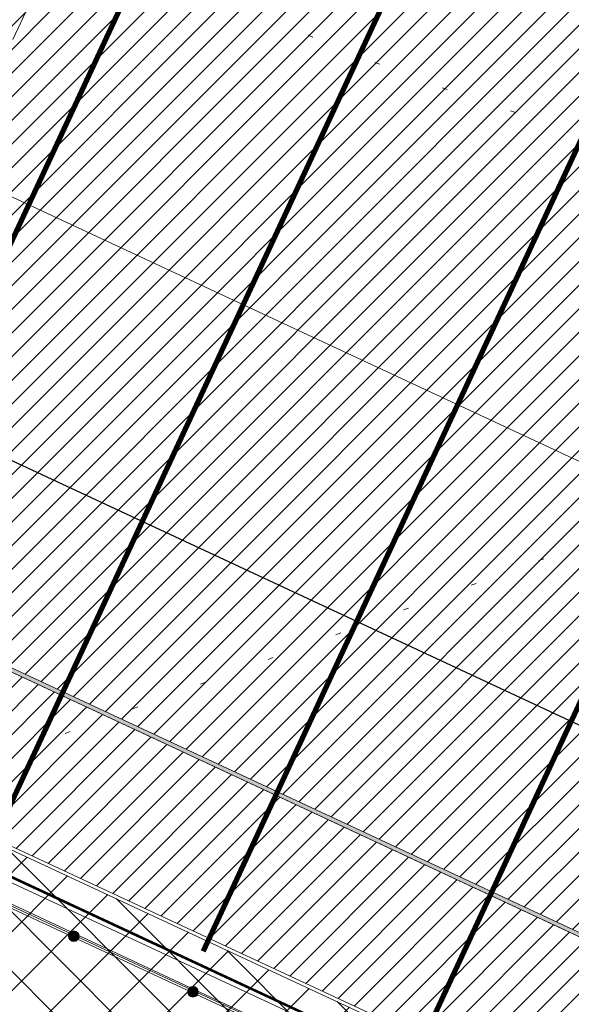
# Model space of a CAD drawing. Header units: millimetres. Extents: x 1962 to 3194, y -795 to -219.
# Tile 40 of 256: x 2187 to 2198, y -620 to -601. Entities that reach past the tile are written whole.
import ezdxf

# ---------------------------------------------------------------- set-up
doc = ezdxf.new("R2010")
doc.units = ezdxf.units.MM
for name, pattern in [('CENTER2', [28.575000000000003, 19.05, -3.175, 3.175, -3.175]), ('DOT', [6.35, 0, -6.35]), ('HIDDEN', [9.524999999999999, 6.35, -3.175]), ('L_0_45', [0.5, 0.25, -0.25])]:
    doc.linetypes.add(name, pattern=pattern)
doc.layers.get('0').update_dxf_attribs({"lineweight": 5})
doc.layers.get('Defpoints').update_dxf_attribs({"lineweight": 9})
for name, color, linetype, lineweight in [('A_boisko kolory', 78, 'Continuous', 9), ('A_boisko linie gry', 56, 'Continuous', 9), ('A_boisko spadki', 64, 'Continuous', 9), ('A_chodnik', 132, 'Continuous', 9), ('A_hatch nawierzchnia', 253, 'Continuous', 9), ('A_kamery', 23, 'Continuous', 9), ('A_linie przekrojowe', 114, 'Continuous', 9), ('A_mapa projektowa', 253, 'Continuous', 9), ('A_ogrodzenie 1_2m', 34, 'Continuous', 9), ('A_wymiary pzt', 116, 'Continuous', 9), ('IE_nn', 1, 'Continuous', 9), ('S-drenaż', 70, 'Continuous', 9), ('S-woda', 160, 'Continuous', 5), ('Z_UWAGI INSTALACJE WODNE', 4, 'Continuous', 9)]:
    doc.layers.add(name, color=color, linetype=linetype, lineweight=lineweight)
doc.styles.add('wymiary pzt', font='txt')
doc.dimstyles.new('wymiary pzt', dxfattribs={"dimtxt": 1.5, "dimasz": 0.5, "dimexe": 0.5, "dimexo": 0.1, "dimgap": 0.05, "dimtad": 1, "dimdec": 1, "dimrnd": 0.1, "dimzin": 0, "dimtxsty": 'wymiary pzt', "dimblk": 'OBLIQUE', "dimcen": 1, "dimadec": 1, "dimazin": 0, "dimtfac": 1, "dimtmove": 0, "dimatfit": 3, "dimfxl": 0, "dimarcsym": 0})
picture_1 = doc.add_image_def('image1.tif', size_in_pixel=(3404, 2413))
pattern_1 = [(45, (-0.8445466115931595, -1.812937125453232), (-0.2245064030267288, 0.2245064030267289), [])]

# ---------------------------------------------------------------- blocks, each defined once
blk = doc.blocks.new('zw$83E')
at = {"layer": 'Z_UWAGI INSTALACJE WODNE', "linetype": 'DOT', "ltscale": 0.2}
blk.add_line((0, -1.13686837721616e-13), (-40.97237903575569, 19.08675342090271), dxfattribs=at)
blk.add_arc((0, 0), 45.2, 65.02180580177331, 155.0218058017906, dxfattribs=at)
blk = doc.blocks.new('zw$B4C7')
at = {"layer": 'Z_UWAGI INSTALACJE WODNE'}
blk.add_lwpolyline([(-87.99083458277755, 37.75771384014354), (-0.2401453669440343, -3.120453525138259), (-26.53088138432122, -59.55718624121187), (-114.281570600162, -18.67901887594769)], dxfattribs=at)
at = {"layer": 'Z_UWAGI INSTALACJE WODNE', "linetype": 'L_0_45', "ltscale": 2}
blk.add_lwpolyline([(-0.3730195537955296, -3.168873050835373, 0.05000000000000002, 0.05000000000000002, 0), (-26.57930091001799, -59.42431205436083, 0.05, 0.05, 0), (-114.2393432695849, -18.5883720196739, 0, 0, 0)], format="xyseb", dxfattribs=at)
at = {"layer": 'Z_UWAGI INSTALACJE WODNE'}
for p, rotation in [((-60.41598636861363, 24.80180693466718), 134.9999999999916), ((-59.00519218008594, -44.31889211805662), 315)]:
    blk.add_blockref('zw$83E', p, dxfattribs=dict(at, rotation=rotation))
at = {"layer": 'Z_UWAGI INSTALACJE WODNE', "xscale": -1}
for p, rotation in [((-114.2393432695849, -18.5883720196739), 310.0436116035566), ((-32.7989108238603, 11.93654688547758), 175.0436116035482), ((-86.62226772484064, -31.45363206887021), 355.0436116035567)]:
    blk.add_blockref('zw$83E', p, dxfattribs=dict(at, rotation=rotation))
blk = doc.blocks.new('zw$9027')
at = {"layer": 'A_kamery', "linetype": 'HIDDEN', "ltscale": 0.2}
blk.add_arc((0, 0), 28.9231690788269, 325.5860297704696, 85.5860268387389, dxfattribs=at)
blk = doc.blocks.new('zw$B760')
at = {"layer": 'A_ogrodzenie 1_2m'}
h = blk.add_hatch(color=256, dxfattribs=at)
h.dxf.hatch_style = 1
edge = h.paths.add_edge_path()
edge.add_ellipse((0, 0), major_axis=(0.1000000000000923, 0), ratio=1, start_angle=0, end_angle=360)
blk.add_circle((0, 0), 0.1000000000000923, dxfattribs=at)
blk = doc.blocks.new('zw$7FD1')
at = {"layer": 'A_ogrodzenie 1_2m'}
for p, q in [((-112.9172064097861, -4.300290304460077), (-32.93570129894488, -41.55922674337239)), ((-112.8773441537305, -4.285764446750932), (-32.88149349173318, -41.55138368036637)), ((-112.9703560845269, -4.319658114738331), (-32.95259223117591, -41.59548548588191))]:
    blk.add_line(p, q, dxfattribs=at)
for p in [(-75.59727646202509, -21.70763440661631), (-73.33110505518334, -22.76331767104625)]:
    blk.add_blockref('zw$B760', p, dxfattribs=at)
blk = doc.blocks.new('zw$62AA')
at = {"layer": 'A_boisko linie gry'}
for points in [[(-1.059999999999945, 62.05999999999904), (100.4600000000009, 62.05999999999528), (100.4600000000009, 0.9400000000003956), (-1.0600000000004, 0.9399999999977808)], [(-0.9999999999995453, 61.99999999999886), (100.4000000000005, 61.99999999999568), (100.4000000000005, 1.000000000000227), (-1.000000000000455, 0.9999999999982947)]]:
    blk.add_lwpolyline(points, close=True, dxfattribs=at)
for points in [[(18.6299999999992, 4.000000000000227), (49.70000000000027, 4.000000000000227)], [(26.974999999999, 4.075000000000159), (49.66250000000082, 4.075000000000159)]]:
    blk.add_lwpolyline(points, dxfattribs=at)
blk = doc.blocks.new('zw$928B')
at = {"layer": 'Defpoints'}
blk.add_line((-116.4380527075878, 54.24201506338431), (-4.532342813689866, 2.111366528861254), dxfattribs=at)
blk = doc.blocks.new('_Oblique')
at = {"color": 0, "linetype": 'ByBlock', "lineweight": -2}
blk.add_line((-0.5, -0.5), (0.5, 0.5), dxfattribs=at)
blk = doc.blocks.new('*D72')
at = {"layer": 'A_wymiary pzt', "color": 0, "lineweight": -2}
for p, q in [((2155.315282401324, -593.8414743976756), (2154.893009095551, -594.7479429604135)), ((2155.104145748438, -594.2947086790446), (2247.020058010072, -637.113221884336)), ((2247.231194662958, -636.659987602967), (2246.808921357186, -637.566456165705))]:
    blk.add_line(p, q, dxfattribs=at)
at = {"layer": 'Defpoints', "color": 0}
for p in [(2178.900456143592, -543.2126085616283), (2270.816368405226, -586.0311217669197), (2247.020058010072, -637.113221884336)]:
    blk.add_point(p, dxfattribs=at)
at = {"layer": 'A_wymiary pzt', "color": 0, "lineweight": -2, "xscale": 0.5, "yscale": 0.5, "zscale": 0.5}
for p, rotation in [((2155.104145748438, -594.2947086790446), 155.0218058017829), ((2247.020058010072, -637.113221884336), 335.0218058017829)]:
    blk.add_blockref('_Oblique', p, dxfattribs=dict(at, rotation=rotation))
at = {"layer": 'A_wymiary pzt', "color": 0, "insert": (2201.474849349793, -614.8179452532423), "char_height": 1.5, "attachment_point": 5, "rotation": 335.0218058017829, "style": 'wymiary pzt'}
blk.add_mtext('101,4', dxfattribs=at)
blk = doc.blocks.new('*D78')
at = {"layer": 'A_wymiary pzt', "color": 0, "lineweight": -2}
for p, q in [((2193.203656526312, -555.3915854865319), (2194.11012508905, -555.8138587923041)), ((2193.656890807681, -555.602722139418), (2170.431858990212, -605.4584930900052)), ((2169.978624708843, -605.247356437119), (2170.885093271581, -605.6696297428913))]:
    blk.add_line(p, q, dxfattribs=at)
at = {"layer": 'Defpoints', "color": 0}
for p in [(2181.321432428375, -549.8563179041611), (2158.096400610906, -599.7120888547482), (2170.431858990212, -605.4584930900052)]:
    blk.add_point(p, dxfattribs=at)
at = {"layer": 'A_wymiary pzt', "color": 0, "lineweight": -2, "xscale": 0.5, "yscale": 0.5, "zscale": 0.5}
for p, rotation in [((2193.656890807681, -555.602722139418), 65.0218058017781), ((2170.431858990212, -605.4584930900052), 245.0218058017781)]:
    blk.add_blockref('_Oblique', p, dxfattribs=dict(at, rotation=rotation))
at = {"layer": 'A_wymiary pzt', "color": 0, "insert": (2181.158354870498, -580.1178601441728), "char_height": 1.5, "attachment_point": 5, "rotation": 65.02180580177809, "style": 'wymiary pzt'}
blk.add_mtext('55,0', dxfattribs=at)
blk = doc.blocks.new('*D79')
at = {"layer": 'A_wymiary pzt', "color": 0, "lineweight": -2}
for p, q in [((2190.758220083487, -550.9428459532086), (2191.664688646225, -551.3651192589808)), ((2165.452782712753, -606.4485649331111), (2191.211454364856, -551.1539826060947)), ((2164.999548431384, -606.237428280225), (2165.906016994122, -606.6597015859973))]:
    blk.add_line(p, q, dxfattribs=at)
at = {"layer": 'Defpoints', "color": 0}
for p in [(2178.055909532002, -545.0255456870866), (2191.211454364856, -551.1539826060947), (2152.297237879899, -600.320128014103)]:
    blk.add_point(p, dxfattribs=at)
at = {"layer": 'A_wymiary pzt', "color": 0, "lineweight": -2, "xscale": 0.5, "yscale": 0.5, "zscale": 0.5}
for p, rotation in [((2191.211454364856, -551.1539826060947), 65.02180580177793), ((2165.452782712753, -606.4485649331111), 245.021805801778)]:
    blk.add_blockref('_Oblique', p, dxfattribs=dict(at, rotation=rotation))
at = {"layer": 'A_wymiary pzt', "color": 0, "insert": (2177.446098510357, -578.3885262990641), "char_height": 1.5, "attachment_point": 5, "rotation": 65.02180580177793, "style": 'wymiary pzt'}
blk.add_mtext('61,0', dxfattribs=at)
blk = doc.blocks.new('*D99')
at = {"layer": 'A_wymiary pzt', "color": 0, "lineweight": -2}
for p, q in [((2148.811065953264, -603.3979545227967), (2149.233339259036, -602.4914859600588)), ((2149.02220260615, -602.9447202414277), (2249.672495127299, -649.8320955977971)), ((2249.461358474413, -650.285329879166), (2249.883631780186, -649.3788613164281))]:
    blk.add_line(p, q, dxfattribs=at)
at = {"layer": 'Defpoints', "color": 0}
for p in [(2145.915145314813, -609.6144521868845), (2249.672495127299, -649.8320955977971), (2246.565437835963, -656.5018275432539)]:
    blk.add_point(p, dxfattribs=at)
at = {"layer": 'A_wymiary pzt', "color": 0, "lineweight": -2, "xscale": 0.5, "yscale": 0.5, "zscale": 0.5}
for p, rotation in [((2149.02220260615, -602.9447202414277), 155.0218058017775), ((2249.672495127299, -649.8320955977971), 335.0218058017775)]:
    blk.add_blockref('_Oblique', p, dxfattribs=dict(at, rotation=rotation))
at = {"layer": 'A_wymiary pzt', "color": 0, "insert": (2204.043897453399, -627.4979726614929), "char_height": 1.5, "attachment_point": 5, "rotation": 335.0218058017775, "style": 'wymiary pzt'}
blk.add_mtext('111,0', dxfattribs=at)
blk = doc.blocks.new('zw$C14F')
at = {"layer": 'S-drenaż', "const_width": 0.1}
for points in [[(-112.1251291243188, -24.00434186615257), (-86.13634607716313, 31.78420667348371)], [(-108.0460205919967, -25.90457174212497), (-82.05723754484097, 29.88397679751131)], [(-103.9669120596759, -27.80480161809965), (-77.97812901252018, 27.98374692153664)], [(-99.88780352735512, -29.70503149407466), (-73.8990204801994, 26.08351704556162)]]:
    blk.add_lwpolyline(points, dxfattribs=at)
blk = doc.blocks.new('*D147')
at = {"layer": 'A_wymiary pzt', "color": 0, "lineweight": -2}
for p, q in [((2148.660817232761, -617.613667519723), (2148.238543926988, -618.5201360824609)), ((2148.449680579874, -618.066901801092), (2243.652809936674, -662.416746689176)), ((2243.86394658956, -661.963512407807), (2243.441673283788, -662.8699809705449))]:
    blk.add_line(p, q, dxfattribs=at)
at = {"layer": 'Defpoints', "color": 0}
for p in [(2151.055788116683, -612.4725283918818), (2246.258917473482, -656.8223732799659), (2243.652809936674, -662.416746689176)]:
    blk.add_point(p, dxfattribs=at)
at = {"layer": 'A_wymiary pzt', "color": 0, "lineweight": -2, "xscale": 0.5, "yscale": 0.5, "zscale": 0.5}
for p, rotation in [((2148.449680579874, -618.066901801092), 155.0218058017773), ((2243.652809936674, -662.416746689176), 335.0218058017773)]:
    blk.add_blockref('_Oblique', p, dxfattribs=dict(at, rotation=rotation))
at = {"layer": 'A_wymiary pzt', "color": 0, "insert": (2196.463992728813, -639.3558042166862), "char_height": 1.5, "attachment_point": 5, "rotation": 335.0218058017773, "style": 'wymiary pzt'}
blk.add_mtext('105,0', dxfattribs=at)
blk = doc.blocks.new('zw$253A')
at = {"layer": 'IE_nn', "color": 4, "linetype": 'HIDDEN', "ltscale": 0.11}
blk.add_line((4.494848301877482, -81.14628908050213), (32.66047779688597, -20.68483594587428), dxfattribs=at)
blk = doc.blocks.new('zw$2E05')
at = {"layer": 'S-woda', "linetype": 'CENTER2', "ltscale": 0.1}
blk.add_arc((2.628339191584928, -30.87223977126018), 75, 47.103856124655, 200.6716634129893, dxfattribs=at)

msp = doc.modelspace()

# ---------------------------------------------------------------- hatches: boundary and pattern name
at = {"layer": 'A_boisko kolory'}
h = msp.add_hatch(dxfattribs=at)
h.set_pattern_fill('LINE', color=233, scale=0.1, angle=45)
h.set_pattern_definition(pattern_1)
h.paths.add_polyline_path([(2152.297237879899, -600.3201280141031), (2244.213150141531, -643.1386412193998), (2269.971821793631, -587.8440588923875), (2178.055909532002, -545.0255456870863)])
h.paths.add_polyline_path([(2158.096400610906, -599.7120888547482), (2162.56075828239, -601.7917848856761), (2162.476303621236, -601.9730785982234), (2162.544288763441, -602.0047490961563), (2162.628743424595, -601.8234553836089), (2171.290050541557, -605.8582768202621), (2171.205595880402, -606.0395705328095), (2171.273581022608, -606.0712410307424), (2171.358035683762, -605.8899473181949), (2227.685992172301, -632.1300105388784), (2227.601537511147, -632.3113042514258), (2227.669522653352, -632.3429747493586), (2227.753977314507, -632.1616810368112), (2236.415284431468, -636.1965024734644), (2236.330829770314, -636.3777961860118), (2236.398814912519, -636.4094666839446), (2236.483269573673, -636.2281729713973), (2240.947627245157, -638.3078690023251), (2247.543536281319, -624.1488300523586), (2247.724829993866, -624.2332847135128), (2247.756500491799, -624.1652995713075), (2247.575206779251, -624.0808449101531), (2249.654902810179, -619.6164872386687), (2249.836196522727, -619.700941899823), (2249.86786702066, -619.6329567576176), (2249.686573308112, -619.5485020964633), (2251.755712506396, -615.1068061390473), (2251.937006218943, -615.1912608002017), (2251.968676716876, -615.1232756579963), (2251.787383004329, -615.0388209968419), (2253.332903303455, -611.721146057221), (2253.514197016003, -611.8056007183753), (2253.545867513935, -611.7376155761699), (2253.364573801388, -611.6531609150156), (2255.433712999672, -607.2114649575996), (2255.615006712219, -607.2959196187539), (2255.646677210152, -607.2279344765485), (2255.465383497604, -607.1434798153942), (2257.545079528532, -602.6791221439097), (2257.72637324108, -602.7635768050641), (2257.758043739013, -602.6955916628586), (2257.576750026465, -602.6111370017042), (2264.172659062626, -588.4520980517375), (2259.708301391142, -586.3724020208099), (2259.792756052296, -586.1911083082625), (2259.724770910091, -586.1594378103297), (2259.640316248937, -586.3407315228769), (2250.979009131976, -582.3059100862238), (2251.06346379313, -582.1246163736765), (2250.995478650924, -582.0929458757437), (2250.91102398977, -582.2742395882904), (2194.583067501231, -556.0341763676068), (2194.667522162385, -555.8528826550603), (2194.59953702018, -555.8212121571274), (2194.515082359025, -556.0025058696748), (2185.853775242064, -551.9676844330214), (2185.938229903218, -551.7863907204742), (2185.870244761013, -551.7547202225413), (2185.785790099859, -551.9360139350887), (2181.321432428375, -549.8563179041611), (2174.725523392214, -564.0153568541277), (2174.544229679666, -563.9309021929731), (2174.512559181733, -563.9988873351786), (2174.693852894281, -564.0833419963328), (2172.614156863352, -568.5476996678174), (2172.432863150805, -568.463245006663), (2172.401192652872, -568.5312301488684), (2172.58248636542, -568.6156848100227), (2170.513347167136, -573.0573807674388), (2170.332053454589, -572.9729261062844), (2170.300382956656, -573.0409112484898), (2170.481676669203, -573.1253659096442), (2168.936156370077, -576.4430408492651), (2168.754862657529, -576.3585861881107), (2168.723192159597, -576.426571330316), (2168.904485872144, -576.5110259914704), (2166.83534667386, -580.9527219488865), (2166.654052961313, -580.8682672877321), (2166.62238246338, -580.9362524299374), (2166.803676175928, -581.0207070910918), (2164.723980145, -585.4850647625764), (2164.542686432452, -585.400610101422), (2164.511015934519, -585.4685952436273), (2164.692309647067, -585.5530499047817)], flags=16)
h = msp.add_hatch(dxfattribs=at)
h.set_pattern_fill('LINE', color=150, scale=0.1, angle=45, style=2)
h.set_pattern_definition(pattern_1)
h.paths.add_polyline_path([(2158.196056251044, -599.6757742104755), (2178.886201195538, -609.3141624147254), (2202.047892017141, -559.5943617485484), (2181.357747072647, -549.955973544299), (2176.759143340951, -559.8275180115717, -0.4142108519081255), (2183.879084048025, -579.3665350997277), (2182.333611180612, -582.6841082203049, -0.4142108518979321), (2162.79465998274, -589.8042297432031)])
h.paths.add_polyline_path([(2184.066570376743, -558.8191772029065, -0.003791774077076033), (2184.282469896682, -559.0258319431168), (2184.334739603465, -558.9720464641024, 0.003791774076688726), (2184.118018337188, -558.7646051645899), (2184.066570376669, -558.8191772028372)], flags=16)
h.paths.add_polyline_path([(2184.265538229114, -588.9394150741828), (2184.323625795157, -588.986858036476, 0.003791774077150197), (2184.511630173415, -588.7530753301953), (2184.452829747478, -588.7065188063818, -0.00379177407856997)], flags=16)
h.paths.add_polyline_path([(2181.981530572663, -591.3026034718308), (2182.030924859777, -591.3590410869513, 0.003791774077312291), (2182.255170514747, -591.1597576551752), (2182.20492595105, -591.1040756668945, -0.003791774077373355)], flags=16)
h.paths.add_polyline_path([(2179.336513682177, -593.253304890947), (2179.375840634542, -593.3171671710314, 0.003791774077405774), (2179.630089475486, -593.1579267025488), (2179.589798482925, -593.0946682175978, -0.00379177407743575)], flags=16)
h.paths.add_polyline_path([(2186.26160733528, -561.2652277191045, -0.003791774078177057), (2186.440156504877, -561.5048920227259), (2186.500638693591, -561.460542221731, 0.003791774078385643), (2186.321409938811, -561.2199657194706)], flags=16)
h.paths.add_polyline_path([(2186.124999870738, -586.2294791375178), (2186.190164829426, -586.2666076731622, 0.003791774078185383), (2186.33669800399, -586.0048290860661), (2186.27097743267, -585.9686931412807, -0.003791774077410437)], flags=16)
h.paths.add_polyline_path([(2181.495514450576, -556.7719786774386, -0.003791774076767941), (2181.742758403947, -556.9398751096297), (2181.785361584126, -556.8781501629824, 0.003791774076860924), (2181.537176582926, -556.7096146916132)], flags=16)
h.paths.add_polyline_path([(2188.019563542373, -564.0420857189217, -0.003791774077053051), (2188.155795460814, -564.3080925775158), (2188.222807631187, -564.2744121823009, 0.003791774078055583), (2188.086057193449, -564.0073928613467)], flags=16)
h.paths.add_polyline_path([(2187.57534943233, -583.2726584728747), (2187.643334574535, -583.3043289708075), (2187.770016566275, -583.0323884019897), (2187.702031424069, -583.000717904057)], flags=16)
h.paths.add_polyline_path([(2188.926799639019, -580.267600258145), (2188.996746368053, -580.2946641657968, 0.003791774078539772), (2189.102877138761, -580.0140643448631), (2189.032527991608, -579.9880643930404, -0.003791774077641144)], flags=16)
h.paths.add_polyline_path([(2163.481779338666, -595.4680438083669, 0.00379177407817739), (2163.770477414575, -595.5496123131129), (2163.790321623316, -595.4772852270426, -0.003791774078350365), (2163.502718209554, -595.3960260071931)], flags=16)
h.paths.add_polyline_path([(2176.404066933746, -594.7372545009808), (2176.432232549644, -594.8067649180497, 0.003791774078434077), (2176.709411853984, -594.6919971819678), (2176.680195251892, -594.6229219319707, -0.00379177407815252)], flags=16)
h.paths.add_polyline_path([(2189.291535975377, -567.072504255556, -0.003791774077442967), (2189.381660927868, -567.3574538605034), (2189.453338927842, -567.3353797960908, 0.003791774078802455), (2189.362870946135, -567.0493456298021)], flags=16)
h.paths.add_polyline_path([(2173.265765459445, -595.7131716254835), (2173.281986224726, -595.7863965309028, 0.003791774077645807), (2173.574385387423, -595.7192941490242), (2173.557055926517, -595.6463236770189, -0.003791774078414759)], flags=16)
h.paths.add_polyline_path([(2189.853013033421, -577.1142719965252), (2189.926485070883, -577.129333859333, 0.00379177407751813), (2189.984502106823, -576.8349972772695), (2189.91081008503, -576.8210514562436, -0.003791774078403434)], flags=16)
h.paths.add_polyline_path([(2190.042140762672, -570.2721828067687, -0.003791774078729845), (2190.083651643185, -570.5681483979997), (2190.158001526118, -570.5582947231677, 0.003791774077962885), (2190.116332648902, -570.2612026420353)], flags=16)
h.paths.add_polyline_path([(2166.715424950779, -596.1216997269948, 0.003791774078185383), (2167.013664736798, -596.1541501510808), (2167.021211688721, -596.0795308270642, -0.003791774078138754), (2166.724102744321, -596.0472034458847)], flags=16)
h.paths.add_polyline_path([(2190.242239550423, -573.8508607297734), (2190.317193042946, -573.8535015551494, 0.003791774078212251), (2190.325482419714, -573.553616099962), (2190.250497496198, -573.5521123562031, -0.003791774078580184), (2190.242239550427, -573.8508607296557)], flags=16)
h.paths.add_polyline_path([(2170.008910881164, -596.1539080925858), (2170.012735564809, -596.2288105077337, 0.003791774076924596), (2170.312220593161, -596.2112401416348), (2170.307260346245, -596.1364043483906, -0.003791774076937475)], flags=16)
h = msp.add_hatch(dxfattribs=at)
h.set_pattern_fill('LINE', color=150, scale=0.1, angle=45, style=2)
h.set_pattern_definition(pattern_1)
h.paths.add_polyline_path([(2178.954186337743, -609.3458329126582), (2199.519691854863, -618.9261585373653), (2222.681382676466, -569.206357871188), (2202.115877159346, -559.6260322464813)])
at = {"layer": 'A_hatch nawierzchnia'}
h = msp.add_hatch(color=255, dxfattribs=at)
h.dxf.hatch_style = 1
h.paths.add_polyline_path([(2158.096400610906, -599.7120888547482), (2162.56075828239, -601.7917848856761), (2162.476303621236, -601.9730785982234), (2162.544288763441, -602.0047490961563), (2162.628743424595, -601.8234553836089), (2171.290050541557, -605.8582768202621), (2171.205595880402, -606.0395705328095), (2171.273581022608, -606.0712410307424), (2171.358035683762, -605.8899473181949), (2227.685992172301, -632.1300105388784), (2227.601537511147, -632.3113042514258), (2227.669522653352, -632.3429747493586), (2227.753977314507, -632.1616810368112), (2236.415284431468, -636.1965024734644), (2236.330829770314, -636.3777961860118), (2236.398814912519, -636.4094666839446), (2236.483269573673, -636.2281729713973), (2240.947627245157, -638.3078690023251), (2247.543536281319, -624.1488300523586), (2247.724829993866, -624.2332847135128), (2247.756500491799, -624.1652995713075), (2247.575206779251, -624.0808449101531), (2249.654902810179, -619.6164872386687), (2249.836196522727, -619.700941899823), (2249.86786702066, -619.6329567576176), (2249.686573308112, -619.5485020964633), (2251.755712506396, -615.1068061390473), (2251.937006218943, -615.1912608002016), (2251.968676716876, -615.1232756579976), (2253.147085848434, -615.6722309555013), (2254.692606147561, -612.3545560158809), (2253.514197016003, -611.8056007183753), (2253.545867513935, -611.7376155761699), (2253.364573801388, -611.6531609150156), (2255.433712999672, -607.2114649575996), (2255.615006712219, -607.2959196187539), (2255.646677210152, -607.2279344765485), (2255.465383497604, -607.1434798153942), (2257.545079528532, -602.6791221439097), (2257.72637324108, -602.7635768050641), (2257.758043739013, -602.6955916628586), (2257.576750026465, -602.6111370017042), (2264.172659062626, -588.4520980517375), (2259.708301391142, -586.3724020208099), (2259.792756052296, -586.1911083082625), (2259.724770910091, -586.1594378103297), (2259.640316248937, -586.3407315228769), (2250.979009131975, -582.3059100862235), (2251.06346379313, -582.1246163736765), (2250.995478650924, -582.0929458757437), (2250.91102398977, -582.2742395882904), (2194.583067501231, -556.0341763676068), (2194.667522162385, -555.8528826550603), (2194.59953702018, -555.8212121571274), (2194.515082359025, -556.0025058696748), (2185.853775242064, -551.9676844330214), (2185.938229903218, -551.7863907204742), (2185.870244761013, -551.7547202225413), (2185.785790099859, -551.9360139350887), (2181.321432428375, -549.8563179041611), (2174.725523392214, -564.0153568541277), (2174.544229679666, -563.9309021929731), (2174.512559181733, -563.9988873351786), (2174.693852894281, -564.0833419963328), (2172.614156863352, -568.5476996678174), (2172.432863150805, -568.463245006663), (2172.401192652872, -568.5312301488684), (2172.58248636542, -568.6156848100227), (2170.513347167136, -573.0573807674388), (2170.332053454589, -572.9729261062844), (2170.300382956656, -573.04091124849), (2169.121973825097, -572.4919559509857), (2167.576453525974, -575.809630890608), (2168.754862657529, -576.3585861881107), (2168.723192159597, -576.426571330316), (2168.904485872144, -576.5110259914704), (2166.83534667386, -580.9527219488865), (2166.654052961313, -580.8682672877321), (2166.62238246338, -580.9362524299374), (2166.803676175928, -581.0207070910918), (2164.723980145, -585.4850647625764), (2164.542686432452, -585.400610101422), (2164.511015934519, -585.4685952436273), (2164.692309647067, -585.5530499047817)])
h.paths.add_polyline_path([(2158.196056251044, -599.6757742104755), (2178.886201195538, -609.3141624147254), (2202.047892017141, -559.5943617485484), (2181.357747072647, -549.955973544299), (2176.759143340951, -559.8275180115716, -0.4142108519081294), (2183.879084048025, -579.3665350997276), (2182.333611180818, -582.6841082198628, -0.4142108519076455), (2162.79465998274, -589.8042297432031)], flags=16)
h.paths.add_polyline_path([(2220.221167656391, -628.5698251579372), (2240.911312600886, -638.208213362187), (2245.509916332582, -628.3366688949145, -0.4142108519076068), (2238.389975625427, -608.7976518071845), (2239.935448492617, -605.4800786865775, -0.4142108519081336), (2259.474399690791, -598.3599571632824), (2264.073003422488, -588.4884126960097), (2243.382858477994, -578.8500244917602)], flags=16)
h.paths.add_polyline_path([(2178.954186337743, -609.3458329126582), (2199.519691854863, -618.9261585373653), (2222.681382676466, -569.206357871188), (2202.115877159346, -559.6260322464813)], flags=16)
h.paths.add_polyline_path([(2199.587676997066, -618.9578290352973), (2220.153182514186, -628.5381546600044), (2243.314873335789, -578.818353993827), (2222.74936781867, -569.23802836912)], flags=16)
h.paths.add_polyline_path([(2238.457937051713, -608.8293732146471, 0.4142097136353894), (2245.541586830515, -628.2686837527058), (2259.442729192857, -598.4279423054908, 0.414209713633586), (2240.003457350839, -605.5116982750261)], flags=16)
h.paths.add_polyline_path([(2162.826330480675, -589.7362446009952, 0.4142097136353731), (2182.265602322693, -582.6524886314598), (2183.811122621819, -579.3348136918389, 0.4142097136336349), (2176.727472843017, -559.8955031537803)], flags=16)
h.paths.add_polyline_path([(2175.585315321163, -577.4867525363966, 0.9999999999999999), (2175.435315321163, -577.4867525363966, 0.9999999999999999)], flags=0)
h.paths.add_polyline_path([(2167.576453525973, -575.8096308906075), (2169.121973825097, -572.4919559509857), (2170.300382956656, -573.04091124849), (2170.481676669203, -573.1253659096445), (2168.936156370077, -576.4430408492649), (2168.754862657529, -576.3585861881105)], flags=16)
h.paths.add_polyline_path([(2251.787383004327, -615.0388209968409), (2253.332903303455, -611.721146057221), (2253.514197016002, -611.8056007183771), (2254.692606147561, -612.3545560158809), (2253.147085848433, -615.6722309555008), (2251.968676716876, -615.1232756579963)], flags=16)
h = msp.add_hatch(dxfattribs=at)
h.set_pattern_fill('NET', color=256, scale=0.25, angle=45)
h.set_pattern_definition([(45, (0, 0), (-0.561266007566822, 0.5612660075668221), []), (135, (0, 0), (-0.5612660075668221, -0.561266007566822), [])])
h.paths.add_polyline_path([(2146.093270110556, -609.3885396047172), (2152.217513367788, -600.3491797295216), (2231.451930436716, -637.2600893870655), (2230.945202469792, -638.3478516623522), (2231.942317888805, -638.8123522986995), (2232.449045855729, -637.7245900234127), (2244.187813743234, -643.193029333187), (2244.242201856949, -643.2183657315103), (2246.600138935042, -656.2091018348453), (2216.038079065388, -641.9719373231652), (2214.950316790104, -641.4652093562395), (2193.376364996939, -631.4151046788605), (2192.288602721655, -630.9083767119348), (2170.714650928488, -620.8582720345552), (2169.626888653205, -620.3515440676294)])
h.paths.add_polyline_path([(2198.003624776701, -631.7424202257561), (2204.104200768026, -634.5843394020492), (2205.72692180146, -631.1009423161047), (2199.626345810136, -628.2590231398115)], flags=16)
h.paths.add_polyline_path([(2184.651300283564, -625.5223146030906), (2190.751876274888, -628.3642337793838), (2192.374597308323, -624.8808366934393), (2186.274021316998, -622.038917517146)], flags=16)
h.paths.add_polyline_path([(2171.298975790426, -619.3022089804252), (2172.921696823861, -615.8188118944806), (2179.022272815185, -618.6607310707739), (2177.399551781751, -622.1441281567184)], flags=16)
h.paths.add_polyline_path([(2159.569372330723, -609.5987062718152), (2165.669948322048, -612.4406254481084), (2164.047227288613, -615.9240225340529), (2157.946651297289, -613.0821033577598)], flags=16)
h.paths.add_polyline_path([(2217.456525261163, -640.8044450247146), (2211.355949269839, -637.9625258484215), (2212.978670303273, -634.4791287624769), (2219.079246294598, -637.3210479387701)], flags=16)
h.paths.add_polyline_path([(2224.708273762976, -644.1826314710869), (2226.330994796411, -640.6992343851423), (2232.431570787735, -643.5411535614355), (2230.808849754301, -647.02455064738)], flags=16)

# ---------------------------------------------------------------- linework, layer by layer
at = {"layer": 'A_boisko spadki'}
msp.add_lwpolyline([(2178.055909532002, -545.0255456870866), (2269.971821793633, -587.8440588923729), (2244.213150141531, -643.1386412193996), (2152.297237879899, -600.320128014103)], close=True, dxfattribs=at)
at = {"layer": 'A_chodnik'}
for points in [[(2178.026857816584, -544.9458211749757), (2152.217513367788, -600.3491797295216), (2244.242201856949, -643.2183657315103), (2270.051546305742, -587.815007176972)], [(2178.055909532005, -545.0255456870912), (2152.297237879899, -600.320128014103), (2244.213150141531, -643.1386412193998), (2269.971821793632, -587.8440588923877), (2178.055909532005, -545.0255456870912)]]:
    msp.add_lwpolyline(points, close=True, dxfattribs=at)
at = {"layer": 'A_hatch nawierzchnia'}
msp.add_lwpolyline([(2158.096400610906, -599.7120888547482), (2162.56075828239, -601.7917848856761), (2162.476303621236, -601.9730785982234), (2162.544288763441, -602.0047490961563), (2162.628743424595, -601.8234553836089), (2171.290050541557, -605.8582768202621), (2171.205595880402, -606.0395705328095), (2171.273581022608, -606.0712410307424), (2171.358035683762, -605.8899473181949), (2227.685992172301, -632.1300105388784)], dxfattribs=at)

# ---------------------------------------------------------------- block references
at = {"layer": 'A_boisko linie gry', "rotation": 335.0218058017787}
msp.add_blockref('zw$62AA', (2152.781433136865, -601.6488698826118), dxfattribs=at)
at = {"layer": 'A_kamery', "rotation": 8.946496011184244}
msp.add_blockref('zw$9027', (2180.599041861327, -616.6531494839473), dxfattribs=at)
at = {"layer": 'A_linie przekrojowe'}
msp.add_blockref('zw$928B', (2271.120234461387, -643.326668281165), dxfattribs=at)
at = {"layer": 'A_ogrodzenie 1_2m'}
msp.add_blockref('zw$7FD1', (2263.845840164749, -596.5185588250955), dxfattribs=at)
at = {"layer": 'IE_nn'}
msp.add_blockref('zw$253A', (2175.515519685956, -535.2278631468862), dxfattribs=at)
at = {"layer": 'S-drenaż'}
msp.add_blockref('zw$C14F', (2294.675519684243, -590.7078631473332), dxfattribs=at)
at = {"layer": 'S-woda'}
msp.add_blockref('zw$2E05', (2266.442854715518, -615.825261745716), dxfattribs=at)
at = {"layer": 'Z_UWAGI INSTALACJE WODNE'}
msp.add_blockref('zw$B4C7', (2270.845119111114, -584.3235508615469), dxfattribs=at)

# ---------------------------------------------------------------- dimensions: what is measured, and where the dimension line sits
at = {"layer": 'A_wymiary pzt'}
for p1, p2, distance, picture, middle in [((2178.900456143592, -543.2126085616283), (2270.816368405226, -586.0311217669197), -56.35286453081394, '*D72', (2201.474849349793, -614.8179452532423)), ((2152.297237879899, -600.320128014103), (2178.055909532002, -545.0255456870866), -14.51296313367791, '*D79', (2177.446098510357, -578.3885262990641)), ((2181.321432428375, -549.8563179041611), (2158.096400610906, -599.7120888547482), 13.608258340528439, '*D78', (2181.158354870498, -580.1178601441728))]:
    dim = msp.add_aligned_dim(p1=p1, p2=p2, distance=distance, dimstyle='wymiary pzt', dxfattribs=at)
    dim.commit()
    dim.dimension.update_dxf_attribs({"geometry": picture, "text_midpoint": middle})
dim = msp.add_linear_dim(base=(2249.672495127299, -649.8320955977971), p1=(2145.915145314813, -609.6144521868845), p2=(2246.565437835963, -656.5018275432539), angle=335.0218058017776, dimstyle='wymiary pzt', dxfattribs=at)
dim.commit()
dim.dimension.update_dxf_attribs({"geometry": '*D99', "text_midpoint": (2203.63114998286, -628.3839926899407), "dimtype": 161})
dim = msp.add_aligned_dim(p1=(2151.055788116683, -612.4725283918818), p2=(2246.258917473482, -656.8223732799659), distance=-6.171613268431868, dimstyle='wymiary pzt', override={"dimblk": 'Oblique'}, dxfattribs=at)
dim.commit()
dim.dimension.update_dxf_attribs({"geometry": '*D147', "text_midpoint": (2196.463992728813, -639.3558042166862)})

# ---------------------------------------------------------------- pictures from other files: only their frames are drawn
at = {"layer": 'A_mapa projektowa'}
image = msp.add_image(picture_1, insert=(2100.346613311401, -709.8064615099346), size_in_units=(288.20533333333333, 204.30066666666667), dxfattribs=at)
image.dxf.flags = 15

doc.saveas('drawing.dxf')
